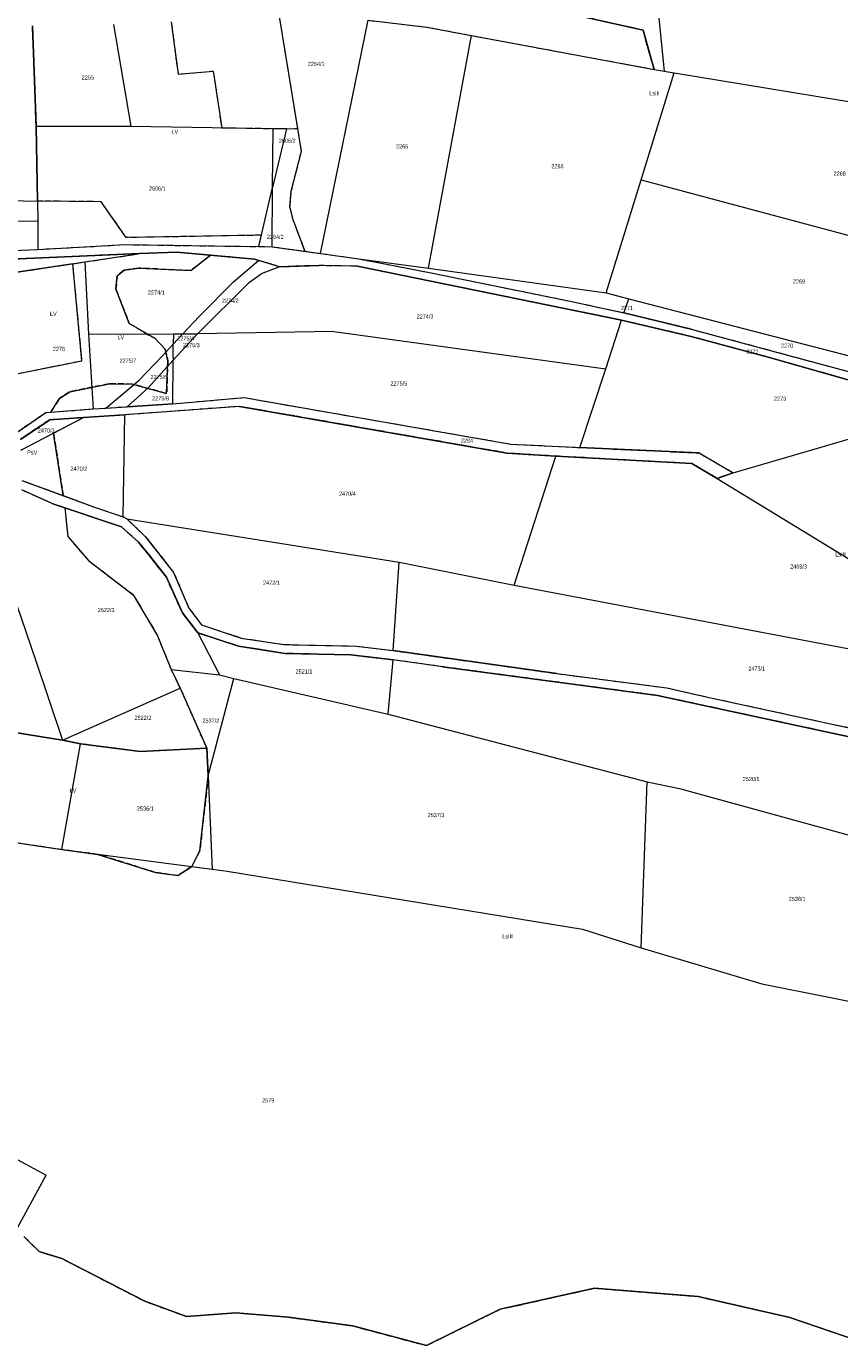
# Model space of a CAD drawing. Header units: metres. Extents: x 7496145 to 7500200, y 5498500 to 5502080.
# Tile 29 of 202: x 7498414 to 7498707, y 5498647 to 5499124. Entities that reach past the tile are written whole.
import ezdxf
from ezdxf.enums import TextEntityAlignment as Align

# ---------------------------------------------------------------- set-up
doc = ezdxf.new("R2010")
doc.units = ezdxf.units.M
doc.header["$MEASUREMENT"] = 0
for name, pattern in [('2.25_0.75', [3, 2.25, -0.75]), ('219-1000', [0]), ('egug-1000', [0])]:
    doc.linetypes.add(name, pattern=pattern)
for name, color, linetype in [('209-oznaczenie konturu klasyfikacyjnego', 7, 'CONTINUOUS'), ('211-numer działki ewidencyjnej', 7, 'CONTINUOUS'), ('217-kontur klasyfikacyjny', 7, 'CONTINUOUS'), ('218-kontur użytku gruntowego', 7, 'CONTINUOUS'), ('219-działka ewidencyjna', 7, 'CONTINUOUS')]:
    doc.layers.add(name, color=color, linetype=linetype)
doc.styles.get("Standard").update_dxf_attribs({"font": 'Working1250', "width": 0.75})

msp = doc.modelspace()

# ---------------------------------------------------------------- linework, layer by layer
at = {"layer": '217-kontur klasyfikacyjny', "color": 3, "linetype": '2.25_0.75', "lineweight": 18, "flags": 128}
for points in [[(7498504.86, 5499127.56), (7498511.48, 5499087.05)], [(7498537.06, 5499126.16), (7498558.24, 5499123.74)], [(7498636.42, 5499122.62), (7498601.78, 5499130.33)], [(7498417.06, 5499087.95), (7498415.76, 5499124.18)], [(7498465.89, 5499125.65), (7498468.35, 5499106.73)], [(7498558.24, 5499123.74), (7498574.45, 5499120.64)], [(7498640.41, 5499108.43), (7498636.42, 5499122.62)], [(7498574.45, 5499120.64), (7498640.41, 5499108.43)], [(7498468.35, 5499106.73), (7498481.09, 5499107.79)], [(7498481.09, 5499107.79), (7498484.12, 5499087.37)], [(7498417.59, 5499060.84), (7498417.06, 5499087.95)], [(7498484.12, 5499087.37), (7498502.73, 5499087.06)], [(7498502.73, 5499087.06), (7498507.6, 5499086.98)], [(7498507.6, 5499086.98), (7498511.48, 5499087.05)], [(7498511.48, 5499087.05), (7498512.83, 5499078.78)], [(7498512.83, 5499078.78), (7498509.17, 5499064.31)], [(7498509.17, 5499064.31), (7498508.69, 5499058.86)], [(7498440.54, 5499060.63), (7498417.59, 5499060.84)], [(7498449.6, 5499047.65), (7498440.54, 5499060.63)], [(7498508.69, 5499058.86), (7498509.86, 5499054.17)], [(7498509.86, 5499054.17), (7498514.15, 5499042.72)], [(7498417.71, 5499043.37), (7498449.26, 5499045.11)], [(7498449.26, 5499045.11), (7498497.51, 5499044.42)], [(7498498.48, 5499048.52), (7498449.6, 5499047.65)], [(7498497.51, 5499044.42), (7498498.48, 5499048.52)], [(7498396.5, 5499042.47), (7498417.71, 5499043.37)], [(7498454.5, 5499041.88), (7498397.26, 5499039.35)], [(7498434.64, 5499038.87), (7498444.3, 5499040.3)], [(7498444.3, 5499040.3), (7498454.5, 5499041.88)], [(7498467.88, 5499042.34), (7498454.5, 5499041.88)], [(7498480.08, 5499041.26), (7498467.88, 5499042.34)], [(7498480.08, 5499041.26), (7498473, 5499035.78)], [(7498495.98, 5499039.85), (7498480.08, 5499041.26)], [(7498497.51, 5499044.42), (7498502.38, 5499044.35)], [(7498502.38, 5499044.35), (7498514.15, 5499042.72)], [(7498514.15, 5499042.72), (7498519.84, 5499041.93)], [(7498519.84, 5499041.93), (7498533.68, 5499039.98)], [(7498408.5, 5499034.92), (7498430.34, 5499038.22)], [(7498430.34, 5499038.22), (7498434.64, 5499038.87)], [(7498433.6, 5499003.18), (7498430.34, 5499038.22)], [(7498448.92, 5499035.93), (7498446.36, 5499033.86)], [(7498454.23, 5499036.62), (7498448.92, 5499035.93)], [(7498473, 5499035.78), (7498454.23, 5499036.62)], [(7498504.99, 5499037.14), (7498495.98, 5499039.85)], [(7498519.32, 5499037.55), (7498504.99, 5499037.14)], [(7498533.19, 5499037.3), (7498519.32, 5499037.55)], [(7498628.68, 5499017.8), (7498533.19, 5499037.3)], [(7498533.68, 5499039.98), (7498558.68, 5499035.15)], [(7498446.36, 5499033.86), (7498445.88, 5499029.1)], [(7498558.68, 5499035.15), (7498609.45, 5499024.81)], [(7498445.88, 5499029.1), (7498450.71, 5499016.61)], [(7498609.45, 5499024.81), (7498629.53, 5499020.48)], [(7498450.71, 5499016.61), (7498460.06, 5499011.14)], [(7498653.88, 5499011.94), (7498628.68, 5499017.8)], [(7498629.53, 5499020.48), (7498653.88, 5499014.55)], [(7498653.88, 5499014.55), (7498722.28, 5498996.16)], [(7498681.61, 5499004.42), (7498653.88, 5499011.94)], [(7498460.06, 5499011.14), (7498463.71, 5499007.38)], [(7498463.71, 5499007.38), (7498464.65, 5499003.14)], [(7498410.09, 5498998.46), (7498433.6, 5499003.18)], [(7498464.65, 5499003.14), (7498464.23, 5498991.34)], [(7498723.29, 5498992.7), (7498681.61, 5499004.42)], [(7498443.59, 5498994.86), (7498429.24, 5498991.96)], [(7498451.89, 5498994.72), (7498443.59, 5498994.86)], [(7498464.23, 5498991.34), (7498451.89, 5498994.72)], [(7498425.45, 5498989.55), (7498422.4, 5498984.63)], [(7498429.24, 5498991.96), (7498425.45, 5498989.55)], [(7498437.66, 5498985.75), (7498466.43, 5498987.61)], [(7498466.43, 5498987.61), (7498492.21, 5498989.85)], [(7498492.21, 5498989.85), (7498588.65, 5498973.05)], [(7498410.42, 5498977.51), (7498420.5, 5498984.49)], [(7498420.5, 5498984.49), (7498422.4, 5498984.63)], [(7498422.4, 5498984.63), (7498437.66, 5498985.75)], [(7498449.14, 5498983.61), (7498434.21, 5498982.63)], [(7498490.52, 5498986.68), (7498449.14, 5498983.61)], [(7498587.25, 5498969.8), (7498490.52, 5498986.68)], [(7498421.95, 5498981.85), (7498411.36, 5498974.75)], [(7498434.21, 5498982.63), (7498421.95, 5498981.85)], [(7498434.21, 5498982.63), (7498423.36, 5498977)], [(7498423.36, 5498977), (7498426.84, 5498954.42)], [(7498604.89, 5498968.69), (7498587.25, 5498969.8)], [(7498588.65, 5498973.05), (7498613.62, 5498971.81)], [(7498654.04, 5498966.04), (7498604.89, 5498968.69)], [(7498613.62, 5498971.81), (7498656.66, 5498969.83)], [(7498656.66, 5498969.83), (7498669.07, 5498962.64)], [(7498663.19, 5498960.64), (7498654.04, 5498966.04)], [(7498411.88, 5498959.93), (7498426.84, 5498954.42)], [(7498669.07, 5498962.64), (7498663.19, 5498960.64)], [(7498423.03, 5498951.44), (7498411.85, 5498956.49)], [(7498426.84, 5498954.42), (7498437.79, 5498950.39)], [(7498427.45, 5498949.96), (7498423.03, 5498951.44)], [(7498447.91, 5498943.1), (7498427.45, 5498949.96)], [(7498427.45, 5498949.96), (7498428.47, 5498939.64)], [(7498437.79, 5498950.39), (7498448.5, 5498946.75)], [(7498448.5, 5498946.75), (7498449.89, 5498945.98)], [(7498449.89, 5498945.98), (7498456.51, 5498939.69)], [(7498454.02, 5498937.64), (7498447.91, 5498943.1)], [(7498428.47, 5498939.64), (7498435.99, 5498930.95)], [(7498457.98, 5498932.73), (7498454.02, 5498937.64)], [(7498456.51, 5498939.69), (7498466.74, 5498926.66)], [(7498435.99, 5498930.95), (7498452.17, 5498918.61)], [(7498464.12, 5498924.98), (7498457.98, 5498932.73)], [(7498466.74, 5498926.66), (7498472.3, 5498913.77)], [(7498469.91, 5498912.04), (7498464.12, 5498924.98)], [(7498452.17, 5498918.61), (7498460.95, 5498903.81)], [(7498475.55, 5498904.82), (7498469.91, 5498912.04)], [(7498472.3, 5498913.77), (7498476.83, 5498907.76)], [(7498476.83, 5498907.76), (7498491.2, 5498902.95)], [(7498460.95, 5498903.81), (7498465.83, 5498891.59)], [(7498490.26, 5498900.01), (7498475.55, 5498904.82)], [(7498491.2, 5498902.95), (7498506.64, 5498900.63)], [(7498507.03, 5498897.42), (7498490.26, 5498900.01)], [(7498506.64, 5498900.63), (7498532.87, 5498900.04)], [(7498530.8, 5498896.87), (7498507.03, 5498897.42)], [(7498532.87, 5498900.04), (7498546.14, 5498898.44)], [(7498546.14, 5498898.44), (7498605.26, 5498890.14)], [(7498546.12, 5498895.09), (7498530.8, 5498896.87)], [(7498563.98, 5498892.59), (7498546.12, 5498895.09)], [(7498641.71, 5498882.21), (7498563.98, 5498892.59)], [(7498465.83, 5498891.59), (7498469.11, 5498884.82)], [(7498605.26, 5498890.14), (7498645.08, 5498884.97)], [(7498469.11, 5498884.82), (7498478.71, 5498863.13)], [(7498645.08, 5498884.97), (7498659.23, 5498881.73)], [(7498718.8, 5498865.57), (7498641.71, 5498882.21)], [(7498659.23, 5498881.73), (7498721.45, 5498868.28)], [(7498426.53, 5498866.04), (7498403.21, 5498869.81)], [(7498433.09, 5498864.76), (7498426.53, 5498866.04)], [(7498454.6, 5498861.95), (7498433.09, 5498864.76)], [(7498478.71, 5498863.13), (7498454.6, 5498861.95)], [(7498478.71, 5498863.13), (7498479.28, 5498853.15)], [(7498479.28, 5498853.15), (7498476.19, 5498826.03)], [(7498426.35, 5498826.51), (7498392.39, 5498831.63)], [(7498439.4, 5498824.81), (7498426.35, 5498826.51)], [(7498476.19, 5498826.03), (7498473.32, 5498820.4)], [(7498460.2, 5498818.31), (7498439.4, 5498824.81)], [(7498468.27, 5498817.14), (7498460.2, 5498818.31)], [(7498473.32, 5498820.4), (7498468.27, 5498817.14)], [(7498412.62, 5498686.72), (7498418.19, 5498681.29)], [(7498418.19, 5498681.29), (7498426.36, 5498678.78)], [(7498426.36, 5498678.78), (7498456.37, 5498663.31)], [(7498584.76, 5498660.43), (7498618.85, 5498668.03)], [(7498618.85, 5498668.03), (7498656.3, 5498665.05)], [(7498656.3, 5498665.05), (7498689.48, 5498657.5)], [(7498456.37, 5498663.31), (7498471.36, 5498657.85)], [(7498471.36, 5498657.85), (7498489.28, 5498659.17)], [(7498489.28, 5498659.17), (7498508.3, 5498657.56)], [(7498558.13, 5498647.34), (7498584.76, 5498660.43)], [(7498508.3, 5498657.56), (7498531.53, 5498654.42)], [(7498531.53, 5498654.42), (7498558.13, 5498647.34)], [(7498689.48, 5498657.5), (7498719.18, 5498647.31)]]:
    msp.add_lwpolyline(points, dxfattribs=at)
at = {"layer": '218-kontur użytku gruntowego', "color": 3, "linetype": 'egug-1000', "lineweight": 18, "flags": 128}
for points in [[(7498504.86, 5499127.56), (7498511.48, 5499087.05)], [(7498537.06, 5499126.16), (7498558.24, 5499123.74)], [(7498636.42, 5499122.62), (7498601.78, 5499130.33)], [(7498417.06, 5499087.95), (7498415.76, 5499124.18)], [(7498465.89, 5499125.65), (7498468.35, 5499106.73)], [(7498558.24, 5499123.74), (7498574.45, 5499120.64)], [(7498640.41, 5499108.43), (7498636.42, 5499122.62)], [(7498574.45, 5499120.64), (7498640.41, 5499108.43)], [(7498468.35, 5499106.73), (7498481.09, 5499107.79)], [(7498481.09, 5499107.79), (7498484.12, 5499087.37)], [(7498417.59, 5499060.84), (7498417.06, 5499087.95)], [(7498484.12, 5499087.37), (7498502.73, 5499087.06)], [(7498502.73, 5499087.06), (7498507.6, 5499086.98)], [(7498507.6, 5499086.98), (7498511.48, 5499087.05)], [(7498511.48, 5499087.05), (7498512.83, 5499078.78)], [(7498512.83, 5499078.78), (7498509.17, 5499064.31)], [(7498509.17, 5499064.31), (7498508.69, 5499058.86)], [(7498440.54, 5499060.63), (7498417.59, 5499060.84)], [(7498449.6, 5499047.65), (7498440.54, 5499060.63)], [(7498508.69, 5499058.86), (7498509.86, 5499054.17)], [(7498509.86, 5499054.17), (7498514.15, 5499042.72)], [(7498417.71, 5499043.37), (7498449.26, 5499045.11)], [(7498449.26, 5499045.11), (7498497.51, 5499044.42)], [(7498498.48, 5499048.52), (7498449.6, 5499047.65)], [(7498497.51, 5499044.42), (7498498.48, 5499048.52)], [(7498396.5, 5499042.47), (7498417.71, 5499043.37)], [(7498454.5, 5499041.88), (7498397.26, 5499039.35)], [(7498434.64, 5499038.87), (7498444.3, 5499040.3)], [(7498444.3, 5499040.3), (7498454.5, 5499041.88)], [(7498467.88, 5499042.34), (7498454.5, 5499041.88)], [(7498480.08, 5499041.26), (7498467.88, 5499042.34)], [(7498473, 5499035.78), (7498480.08, 5499041.26)], [(7498495.98, 5499039.85), (7498480.08, 5499041.26)], [(7498497.51, 5499044.42), (7498502.38, 5499044.35)], [(7498502.38, 5499044.35), (7498514.15, 5499042.72)], [(7498514.15, 5499042.72), (7498519.84, 5499041.93)], [(7498519.84, 5499041.93), (7498533.68, 5499039.98)], [(7498430.34, 5499038.22), (7498408.5, 5499034.92)], [(7498430.34, 5499038.22), (7498434.64, 5499038.87)], [(7498433.6, 5499003.18), (7498430.34, 5499038.22)], [(7498446.36, 5499033.86), (7498448.92, 5499035.93)], [(7498448.92, 5499035.93), (7498454.23, 5499036.62)], [(7498454.23, 5499036.62), (7498473, 5499035.78)], [(7498497.44, 5499039.41), (7498495.98, 5499039.85)], [(7498504.99, 5499037.14), (7498497.44, 5499039.41)], [(7498519.32, 5499037.55), (7498504.99, 5499037.14)], [(7498533.19, 5499037.3), (7498519.32, 5499037.55)], [(7498628.68, 5499017.8), (7498533.19, 5499037.3)], [(7498533.68, 5499039.98), (7498558.68, 5499035.15)], [(7498445.88, 5499029.1), (7498446.36, 5499033.86)], [(7498558.68, 5499035.15), (7498609.45, 5499024.81)], [(7498450.71, 5499016.61), (7498445.88, 5499029.1)], [(7498609.45, 5499024.81), (7498629.53, 5499020.48)], [(7498460.06, 5499011.14), (7498450.71, 5499016.61)], [(7498653.88, 5499011.94), (7498628.68, 5499017.8)], [(7498629.53, 5499020.48), (7498653.88, 5499014.55)], [(7498653.88, 5499014.55), (7498722.28, 5498996.16)], [(7498681.61, 5499004.42), (7498653.88, 5499011.94)], [(7498463.71, 5499007.38), (7498460.06, 5499011.14)], [(7498464.65, 5499003.14), (7498463.71, 5499007.38)], [(7498410.09, 5498998.46), (7498433.6, 5499003.18)], [(7498464.23, 5498991.34), (7498464.65, 5499003.14)], [(7498723.29, 5498992.7), (7498681.61, 5499004.42)], [(7498429.24, 5498991.96), (7498443.59, 5498994.86)], [(7498443.59, 5498994.86), (7498451.89, 5498994.72)], [(7498451.89, 5498994.72), (7498464.23, 5498991.34)], [(7498422.4, 5498984.63), (7498425.45, 5498989.55)], [(7498425.45, 5498989.55), (7498429.24, 5498991.96)], [(7498449.93, 5498986.54), (7498466.43, 5498987.61)], [(7498466.43, 5498987.61), (7498492.21, 5498989.85)], [(7498492.21, 5498989.85), (7498588.65, 5498973.05)], [(7498410.42, 5498977.51), (7498420.5, 5498984.49)], [(7498420.5, 5498984.49), (7498422.4, 5498984.63)], [(7498422.4, 5498984.63), (7498437.66, 5498985.75)], [(7498449.14, 5498983.61), (7498434.21, 5498982.63)], [(7498437.66, 5498985.75), (7498442.23, 5498986.05)], [(7498442.23, 5498986.05), (7498449.93, 5498986.54)], [(7498490.52, 5498986.68), (7498449.14, 5498983.61)], [(7498587.25, 5498969.8), (7498490.52, 5498986.68)], [(7498421.95, 5498981.85), (7498411.36, 5498974.75)], [(7498434.21, 5498982.63), (7498421.95, 5498981.85)], [(7498423.36, 5498977), (7498434.21, 5498982.63)], [(7498426.84, 5498954.42), (7498423.36, 5498977)], [(7498604.89, 5498968.69), (7498587.25, 5498969.8)], [(7498588.65, 5498973.05), (7498613.62, 5498971.81)], [(7498654.04, 5498966.04), (7498604.89, 5498968.69)], [(7498613.62, 5498971.81), (7498656.66, 5498969.83)], [(7498656.66, 5498969.83), (7498669.07, 5498962.64)], [(7498663.19, 5498960.64), (7498654.04, 5498966.04)], [(7498411.88, 5498959.93), (7498426.84, 5498954.42)], [(7498669.07, 5498962.64), (7498663.19, 5498960.64)], [(7498423.03, 5498951.44), (7498411.85, 5498956.49)], [(7498426.84, 5498954.42), (7498437.79, 5498950.39)], [(7498427.45, 5498949.96), (7498423.03, 5498951.44)], [(7498447.91, 5498943.1), (7498427.45, 5498949.96)], [(7498427.45, 5498949.96), (7498428.47, 5498939.64)], [(7498437.79, 5498950.39), (7498448.5, 5498946.75)], [(7498448.5, 5498946.75), (7498449.89, 5498945.98)], [(7498449.89, 5498945.98), (7498456.51, 5498939.69)], [(7498454.02, 5498937.64), (7498447.91, 5498943.1)], [(7498428.47, 5498939.64), (7498435.99, 5498930.95)], [(7498457.98, 5498932.73), (7498454.02, 5498937.64)], [(7498456.51, 5498939.69), (7498466.74, 5498926.66)], [(7498435.99, 5498930.95), (7498452.17, 5498918.61)], [(7498464.12, 5498924.98), (7498457.98, 5498932.73)], [(7498466.74, 5498926.66), (7498472.3, 5498913.77)], [(7498469.91, 5498912.04), (7498464.12, 5498924.98)], [(7498452.17, 5498918.61), (7498460.95, 5498903.81)], [(7498475.55, 5498904.82), (7498469.91, 5498912.04)], [(7498472.3, 5498913.77), (7498476.83, 5498907.76)], [(7498476.83, 5498907.76), (7498491.2, 5498902.95)], [(7498460.95, 5498903.81), (7498465.83, 5498891.59)], [(7498490.26, 5498900.01), (7498475.55, 5498904.82)], [(7498491.2, 5498902.95), (7498506.64, 5498900.63)], [(7498507.03, 5498897.42), (7498490.26, 5498900.01)], [(7498506.64, 5498900.63), (7498532.87, 5498900.04)], [(7498530.8, 5498896.87), (7498507.03, 5498897.42)], [(7498532.87, 5498900.04), (7498546.14, 5498898.44)], [(7498546.14, 5498898.44), (7498605.26, 5498890.14)], [(7498546.12, 5498895.09), (7498530.8, 5498896.87)], [(7498563.98, 5498892.59), (7498546.12, 5498895.09)], [(7498641.71, 5498882.21), (7498563.98, 5498892.59)], [(7498465.83, 5498891.59), (7498469.11, 5498884.82)], [(7498605.26, 5498890.14), (7498645.08, 5498884.97)], [(7498469.11, 5498884.82), (7498478.71, 5498863.13)], [(7498645.08, 5498884.97), (7498659.23, 5498881.73)], [(7498718.8, 5498865.57), (7498641.71, 5498882.21)], [(7498659.23, 5498881.73), (7498721.45, 5498868.28)], [(7498426.53, 5498866.04), (7498403.21, 5498869.81)], [(7498433.09, 5498864.76), (7498426.53, 5498866.04)], [(7498454.6, 5498861.95), (7498433.09, 5498864.76)], [(7498478.71, 5498863.13), (7498454.6, 5498861.95)], [(7498479.28, 5498853.15), (7498478.71, 5498863.13)], [(7498476.19, 5498826.03), (7498479.28, 5498853.15)], [(7498392.39, 5498831.63), (7498426.35, 5498826.51)], [(7498426.35, 5498826.51), (7498439.4, 5498824.81)], [(7498473.32, 5498820.4), (7498476.19, 5498826.03)], [(7498439.4, 5498824.81), (7498460.2, 5498818.31)], [(7498460.2, 5498818.31), (7498468.27, 5498817.14)], [(7498468.27, 5498817.14), (7498473.32, 5498820.4)], [(7498412.62, 5498686.72), (7498418.19, 5498681.29)], [(7498418.19, 5498681.29), (7498426.36, 5498678.78)], [(7498426.36, 5498678.78), (7498456.37, 5498663.31)], [(7498584.76, 5498660.43), (7498618.85, 5498668.03)], [(7498618.85, 5498668.03), (7498656.3, 5498665.05)], [(7498656.3, 5498665.05), (7498689.48, 5498657.5)], [(7498456.37, 5498663.31), (7498471.36, 5498657.85)], [(7498471.36, 5498657.85), (7498489.28, 5498659.17)], [(7498489.28, 5498659.17), (7498508.3, 5498657.56)], [(7498558.13, 5498647.34), (7498584.76, 5498660.43)], [(7498508.3, 5498657.56), (7498531.53, 5498654.42)], [(7498531.53, 5498654.42), (7498558.13, 5498647.34)], [(7498689.48, 5498657.5), (7498719.18, 5498647.31)]]:
    msp.add_lwpolyline(points, dxfattribs=at)
at = {"layer": '219-działka ewidencyjna', "color": 3, "linetype": '219-1000', "lineweight": 18, "flags": 128}
for points in [[(7498635.46, 5499192.92), (7498644.07, 5499107.8)], [(7498519.84, 5499041.93), (7498537.06, 5499126.16)], [(7498537.06, 5499126.16), (7498558.24, 5499123.74)], [(7498601.78, 5499130.33), (7498636.42, 5499122.62)], [(7498415.76, 5499124.18), (7498417.06, 5499087.95)], [(7498445.02, 5499124.62), (7498451.3, 5499087.91)], [(7498558.24, 5499123.74), (7498574.45, 5499120.64)], [(7498636.42, 5499122.62), (7498640.41, 5499108.43)], [(7498558.9, 5499036.58), (7498574.45, 5499120.64)], [(7498574.45, 5499120.64), (7498640.41, 5499108.43)], [(7498635.74, 5499068.58), (7498647.72, 5499107.24)], [(7498640.41, 5499108.43), (7498644.07, 5499107.8)], [(7498644.07, 5499107.8), (7498647.72, 5499107.24)], [(7498647.72, 5499107.24), (7498723.98, 5499094.65)], [(7498417.06, 5499087.95), (7498451.3, 5499087.91)], [(7498417.06, 5499087.95), (7498417.59, 5499060.84)], [(7498451.3, 5499087.91), (7498502.73, 5499087.06)], [(7498502.55, 5499065.7), (7498502.73, 5499087.06)], [(7498507.6, 5499086.98), (7498502.55, 5499065.7)], [(7498507.6, 5499086.98), (7498502.73, 5499087.06)], [(7498497.51, 5499044.42), (7498502.55, 5499065.7)], [(7498502.38, 5499044.35), (7498502.55, 5499065.7)], [(7498623.11, 5499027.74), (7498635.74, 5499068.58)], [(7498635.74, 5499068.58), (7498758.12, 5499035.81)], [(7498392.12, 5499061.46), (7498417.59, 5499060.84)], [(7498417.59, 5499060.84), (7498417.61, 5499053.76)], [(7498393.84, 5499053.61), (7498417.61, 5499053.76)], [(7498417.61, 5499053.76), (7498417.71, 5499043.37)], [(7498417.71, 5499043.37), (7498449.26, 5499045.11)], [(7498449.26, 5499045.11), (7498497.51, 5499044.42)], [(7498396.5, 5499042.47), (7498417.71, 5499043.37)], [(7498397.26, 5499039.35), (7498454.5, 5499041.88)], [(7498434.64, 5499038.87), (7498444.3, 5499040.3)], [(7498444.3, 5499040.3), (7498454.5, 5499041.88)], [(7498454.5, 5499041.88), (7498467.88, 5499042.34)], [(7498467.88, 5499042.34), (7498495.98, 5499039.85)], [(7498497.51, 5499044.42), (7498502.38, 5499044.35)], [(7498502.38, 5499044.35), (7498519.84, 5499041.93)], [(7498519.84, 5499041.93), (7498533.68, 5499039.98)], [(7498408.5, 5499034.92), (7498434.64, 5499038.87)], [(7498434.64, 5499038.87), (7498435.95, 5499012.74)], [(7498488.35, 5499031.72), (7498497.44, 5499039.41)], [(7498495.98, 5499039.85), (7498497.44, 5499039.41)], [(7498504.99, 5499037.14), (7498497.44, 5499039.41)], [(7498504.99, 5499037.14), (7498498.41, 5499034.58)], [(7498504.99, 5499037.14), (7498519.32, 5499037.55)], [(7498533.19, 5499037.3), (7498519.32, 5499037.55)], [(7498533.19, 5499037.3), (7498628.68, 5499017.8)], [(7498533.68, 5499039.98), (7498558.9, 5499036.58)], [(7498533.68, 5499039.98), (7498558.68, 5499035.15)], [(7498558.9, 5499036.58), (7498623.11, 5499027.74)], [(7498475.43, 5499012.88), (7498494.13, 5499031.56)], [(7498476.04, 5499019.14), (7498488.35, 5499031.72)], [(7498494.13, 5499031.56), (7498498.41, 5499034.58)], [(7498558.68, 5499035.15), (7498609.45, 5499024.81)], [(7498623.11, 5499027.74), (7498631.32, 5499025.49)], [(7498609.45, 5499024.81), (7498629.53, 5499020.48)], [(7498629.53, 5499020.48), (7498631.32, 5499025.49)], [(7498631.32, 5499025.49), (7498743.11, 5498996.57)], [(7498470.13, 5499012.85), (7498476.04, 5499019.14)], [(7498623.01, 5499000.19), (7498628.68, 5499017.8)], [(7498628.68, 5499017.8), (7498653.88, 5499011.94)], [(7498653.88, 5499014.55), (7498629.53, 5499020.48)], [(7498435.95, 5499012.74), (7498466.71, 5499012.83)], [(7498435.95, 5499012.74), (7498437.66, 5498985.75)], [(7498466.54, 5499003.32), (7498475.43, 5499012.88)], [(7498466.64, 5499009.1), (7498470.13, 5499012.85)], [(7498466.71, 5499012.83), (7498466.64, 5499009.1)], [(7498466.71, 5499012.83), (7498470.13, 5499012.85)], [(7498470.13, 5499012.85), (7498475.43, 5499012.88)], [(7498524.66, 5499013.73), (7498475.43, 5499012.88)], [(7498524.66, 5499013.73), (7498623.01, 5499000.19)], [(7498653.88, 5499014.55), (7498722.28, 5498996.16)], [(7498653.88, 5499011.94), (7498681.61, 5499004.42)], [(7498462.58, 5499004.79), (7498466.64, 5499009.1)], [(7498466.55, 5499004.42), (7498466.64, 5499009.1)], [(7498454.31, 5498996.15), (7498462.58, 5499004.79)], [(7498457.58, 5498993.42), (7498466.54, 5499003.32)], [(7498466.43, 5498987.61), (7498466.54, 5499003.32)], [(7498466.55, 5499004.42), (7498466.54, 5499003.32)], [(7498681.61, 5499004.42), (7498723.29, 5498992.7)], [(7498613.62, 5498971.81), (7498623.01, 5499000.19)], [(7498442.23, 5498986.05), (7498454.31, 5498996.15)], [(7498449.93, 5498986.54), (7498457.58, 5498993.42)], [(7498466.43, 5498987.61), (7498449.93, 5498986.54)], [(7498466.43, 5498987.61), (7498492.21, 5498989.85)], [(7498492.21, 5498989.85), (7498588.65, 5498973.05)], [(7498410.42, 5498977.51), (7498420.5, 5498984.49)], [(7498420.5, 5498984.49), (7498437.66, 5498985.75)], [(7498434.21, 5498982.63), (7498449.14, 5498983.61)], [(7498437.66, 5498985.75), (7498442.23, 5498986.05)], [(7498442.23, 5498986.05), (7498449.93, 5498986.54)], [(7498448.5, 5498946.75), (7498449.14, 5498983.61)], [(7498490.52, 5498986.68), (7498449.14, 5498983.61)], [(7498490.52, 5498986.68), (7498587.25, 5498969.8)], [(7498669.07, 5498962.64), (7498753.91, 5498987.45)], [(7498411.36, 5498974.75), (7498421.95, 5498981.85)], [(7498411.5, 5498970.84), (7498434.21, 5498982.63)], [(7498421.95, 5498981.85), (7498434.21, 5498982.63)], [(7498587.25, 5498969.8), (7498604.89, 5498968.69)], [(7498588.65, 5498973.05), (7498613.62, 5498971.81)], [(7498589.9, 5498922.03), (7498604.89, 5498968.69)], [(7498604.89, 5498968.69), (7498654.04, 5498966.04)], [(7498656.66, 5498969.83), (7498613.62, 5498971.81)], [(7498656.66, 5498969.83), (7498669.07, 5498962.64)], [(7498654.04, 5498966.04), (7498663.19, 5498960.64)], [(7498411.88, 5498959.93), (7498437.79, 5498950.39)], [(7498663.19, 5498960.64), (7498669.07, 5498962.64)], [(7498663.19, 5498960.64), (7498725.01, 5498922.97)], [(7498395.29, 5498957.98), (7498416.98, 5498894.76)], [(7498423.03, 5498951.44), (7498411.85, 5498956.49)], [(7498423.03, 5498951.44), (7498447.91, 5498943.1)], [(7498437.79, 5498950.39), (7498448.5, 5498946.75)], [(7498449.89, 5498945.98), (7498448.5, 5498946.75)], [(7498449.89, 5498945.98), (7498456.51, 5498939.69)], [(7498449.89, 5498945.98), (7498548.24, 5498930.41)], [(7498447.91, 5498943.1), (7498454.02, 5498937.64)], [(7498454.02, 5498937.64), (7498457.98, 5498932.73)], [(7498456.51, 5498939.69), (7498466.74, 5498926.66)], [(7498457.98, 5498932.73), (7498464.12, 5498924.98)], [(7498546.14, 5498898.44), (7498548.24, 5498930.41)], [(7498548.24, 5498930.41), (7498589.9, 5498922.03)], [(7498466.74, 5498926.66), (7498472.3, 5498913.77)], [(7498464.12, 5498924.98), (7498469.91, 5498912.04)], [(7498589.9, 5498922.03), (7498772.59, 5498887.4)], [(7498469.91, 5498912.04), (7498475.55, 5498904.82)], [(7498472.3, 5498913.77), (7498476.83, 5498907.76)], [(7498476.83, 5498907.76), (7498491.2, 5498902.95)], [(7498475.55, 5498904.82), (7498483.35, 5498889.64)], [(7498475.55, 5498904.82), (7498490.26, 5498900.01)], [(7498491.2, 5498902.95), (7498506.64, 5498900.63)], [(7498490.26, 5498900.01), (7498507.03, 5498897.42)], [(7498506.64, 5498900.63), (7498532.87, 5498900.04)], [(7498507.03, 5498897.42), (7498530.8, 5498896.87)], [(7498532.87, 5498900.04), (7498546.14, 5498898.44)], [(7498605.26, 5498890.14), (7498546.14, 5498898.44)], [(7498416.98, 5498894.76), (7498426.53, 5498866.04)], [(7498530.8, 5498896.87), (7498546.12, 5498895.09)], [(7498544.34, 5498875.45), (7498546.12, 5498895.09)], [(7498563.98, 5498892.59), (7498546.12, 5498895.09)], [(7498563.98, 5498892.59), (7498641.71, 5498882.21)], [(7498465.83, 5498891.59), (7498469.11, 5498884.82)], [(7498465.83, 5498891.59), (7498483.35, 5498889.64)], [(7498479.28, 5498853.15), (7498488.55, 5498888.4)], [(7498483.35, 5498889.64), (7498488.55, 5498888.4)], [(7498488.55, 5498888.4), (7498544.34, 5498875.45)], [(7498605.26, 5498890.14), (7498645.08, 5498884.97)], [(7498426.53, 5498866.04), (7498469.11, 5498884.82)], [(7498469.11, 5498884.82), (7498478.71, 5498863.13)], [(7498645.08, 5498884.97), (7498659.23, 5498881.73)], [(7498641.71, 5498882.21), (7498718.8, 5498865.57)], [(7498659.23, 5498881.73), (7498721.45, 5498868.28)], [(7498544.34, 5498875.45), (7498637.9, 5498851.07)], [(7498403.21, 5498869.81), (7498426.53, 5498866.04)], [(7498426.35, 5498826.51), (7498433.09, 5498864.76)], [(7498426.53, 5498866.04), (7498433.09, 5498864.76)], [(7498433.09, 5498864.76), (7498454.6, 5498861.95)], [(7498454.6, 5498861.95), (7498478.71, 5498863.13)], [(7498478.71, 5498863.13), (7498479.28, 5498853.15)], [(7498479.28, 5498853.15), (7498480.66, 5498819.45)], [(7498635.75, 5498791.09), (7498637.9, 5498851.07)], [(7498637.9, 5498851.07), (7498649.63, 5498848.58)], [(7498649.63, 5498848.58), (7498742.46, 5498823.05)], [(7498392.39, 5498831.63), (7498426.35, 5498826.51)], [(7498426.35, 5498826.51), (7498480.66, 5498819.45)], [(7498480.66, 5498819.45), (7498486.11, 5498818.74)], [(7498486.11, 5498818.74), (7498614.6, 5498797.74)], [(7498614.6, 5498797.74), (7498635.75, 5498791.09)], [(7498635.75, 5498791.09), (7498679.32, 5498778.07)], [(7498679.32, 5498778.07), (7498730.23, 5498767.85)], [(7498367.04, 5498737.77), (7498420.66, 5498708.9)], [(7498408.99, 5498687.49), (7498420.66, 5498708.9)], [(7498418.19, 5498681.29), (7498412.62, 5498686.72)], [(7498426.36, 5498678.78), (7498418.19, 5498681.29)], [(7498456.37, 5498663.31), (7498426.36, 5498678.78)], [(7498618.85, 5498668.03), (7498584.76, 5498660.43)], [(7498656.3, 5498665.05), (7498618.85, 5498668.03)], [(7498689.48, 5498657.5), (7498656.3, 5498665.05)], [(7498471.36, 5498657.85), (7498456.37, 5498663.31)], [(7498489.28, 5498659.17), (7498471.36, 5498657.85)], [(7498508.3, 5498657.56), (7498489.28, 5498659.17)], [(7498584.76, 5498660.43), (7498558.13, 5498647.34)], [(7498531.53, 5498654.42), (7498508.3, 5498657.56)], [(7498558.13, 5498647.34), (7498531.53, 5498654.42)], [(7498719.18, 5498647.31), (7498689.48, 5498657.5)]]:
    msp.add_lwpolyline(points, dxfattribs=at)

# ---------------------------------------------------------------- texts
at = {"layer": '209-oznaczenie konturu klasyfikacyjnego', "color": 3, "linetype": 'Continuous', "lineweight": 18, "width": 0.79}
for s, p in [('LsIII', (7498638.7, 5499099.04)), ('ŁV', (7498465.96, 5499085.19)), ('ŁV', (7498422.05, 5499019.34)), ('ŁV', (7498446.45, 5499010.93)), ('PsV', (7498413.82, 5498969.25)), ('LsIII', (7498705.94, 5498932.4)), ('ŁV', (7498429.17, 5498847.12)), ('LsIII', (7498585.57, 5498794.42))]:
    msp.add_text(s, height=1.5, dxfattribs=at).set_placement(p)
at = {"layer": '211-numer działki ewidencyjnej', "color": 3, "linetype": 'Continuous', "lineweight": 18, "width": 0.79}
for s, p in [('2264/1', (7498515.25, 5499111.16)), ('2255', (7498433.53, 5499106.27)), ('2606/2', (7498504.77, 5499083.4)), ('2265', (7498547.15, 5499081.37)), ('2266', (7498603.31, 5499074.19)), ('2268', (7498705.31, 5499071.53)), ('2606/1', (7498457.81, 5499066.12)), ('2264/2', (7498500.45, 5499048.69)), ('2269', (7498690.62, 5499032.58)), ('2274/1', (7498457.5, 5499028.54)), ('2274/2', (7498484.18, 5499025.59)), ('2274/3', (7498554.6, 5499019.91)), ('2275/4', (7498468.08, 5499011.98)), ('2276', (7498423.08, 5499008.19)), ('2275/3', (7498470.14, 5499009.56)), ('2272', (7498673.71, 5499007.17)), ('2275/7', (7498447.19, 5499003.91)), ('2275/6', (7498458.38, 5498998.04)), ('2275/5', (7498545.14, 5498995.7)), ('2275/8', (7498458.98, 5498990.33)), ('2273', (7498683.77, 5498990.22)), ('2470/3', (7498417.65, 5498978.71)), ('2284', (7498570.57, 5498975.04)), ('2470/2', (7498429.45, 5498964.9)), ('2536/1', (7498453.51, 5498842.11)), ('2537/3', (7498558.59, 5498839.75)), ('2538/1', (7498689.11, 5498809.46)), ('2579', (7498498.76, 5498736.67))]:
    msp.add_text(s, height=1.5, dxfattribs=at).set_placement(p, align=Align.TOP_LEFT)
for s, p in [('2271', (7498628.43, 5499021.48)), ('2270', (7498686.32, 5499007.87)), ('2470/4', (7498526.51, 5498954.36)), ('2469/3', (7498689.62, 5498928.05)), ('2472/1', (7498499.07, 5498922.21)), ('2522/3', (7498439.32, 5498912.33)), ('2473/1', (7498674.48, 5498891.2)), ('2521/1', (7498510.84, 5498890.14)), ('2522/2', (7498452.62, 5498873.39)), ('2537/2', (7498477.19, 5498872.37)), ('2520/1', (7498672.47, 5498851.3))]:
    msp.add_text(s, height=1.5, dxfattribs=at).set_placement(p)

doc.saveas('drawing.dxf')
